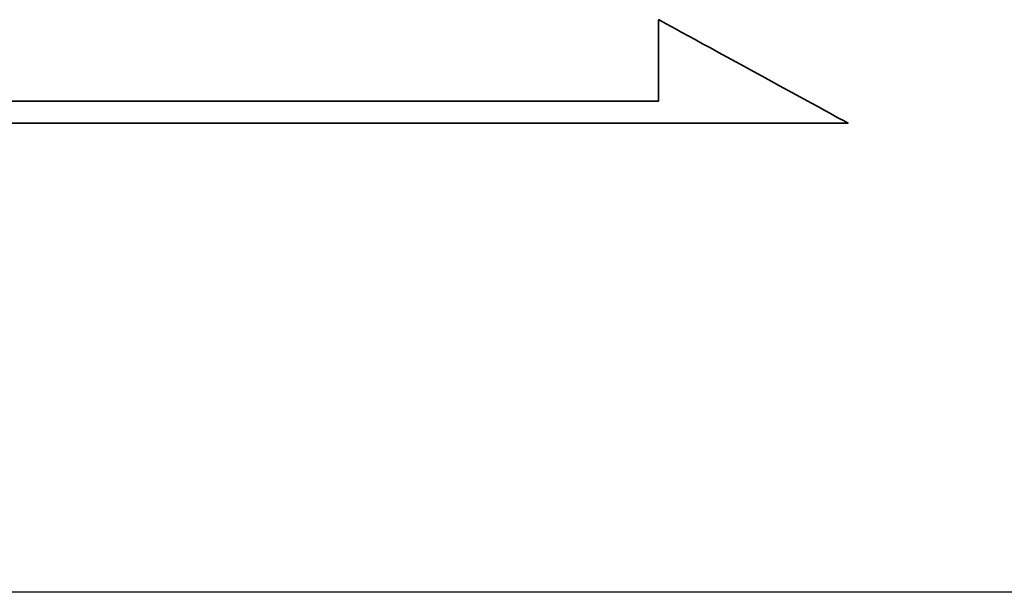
# Model space of a CAD drawing. Header units: millimetres. Extents: x -257 to 3135, y -1556 to 860.
# Tile 193 of 256: x 73 to 82, y -746 to -741. Entities that reach past the tile are written whole.
import ezdxf
from ezdxf.lldxf.tags import DXFTag

# ---------------------------------------------------------------- set-up
doc = ezdxf.new("R2010")
doc.units = ezdxf.units.MM
doc.layers.get('0').update_dxf_attribs({"linetype": 'CONTINUOUS'})
doc.layers.add('DIM', color=4, linetype='CONTINUOUS')
doc.layers.add('layer 1', color=7, linetype='CONTINUOUS')
tags = doc.linetypes.add('DASHED', pattern=[25.72, 12.86, -12.86]).pattern_tags.tags
tags[6:7] = [DXFTag(74, 4), DXFTag(75, 0), DXFTag(340, '0'), DXFTag(46, 0.0), DXFTag(50, 0.0), DXFTag(44, 0.0), DXFTag(45, 0.0)]
tags[4:5] = [DXFTag(74, 4), DXFTag(75, 0), DXFTag(340, '0'), DXFTag(46, 0.0), DXFTag(50, 0.0), DXFTag(44, 0.0), DXFTag(45, 0.0)]

# ---------------------------------------------------------------- blocks, each defined once
blk = doc.blocks.new('TBI MOTION logo(完整正式版)')
at = {"layer": 'layer 1', "color": 22, "lineweight": 35}
blk.add_open_spline([(75.90875, -9.47875), (75.90875, -9.47875), (75.90875, -12.28625), (75.90875, -12.28625), (75.90875, -12.28625), (75.90875, -12.28625), (75.90875, -12.47875), (75.90875, -12.47875), (75.90875, -12.47875), (75.90875, -12.47875), (75.71625, -12.47875), (75.71625, -12.47875), (75.71625, -12.47875), (75.71625, -12.47875), (-88.32875, -12.47875), (-88.32875, -12.47875), (-88.32875, -12.47875), (-88.32875, -12.47875), (-88.32875, -13.29375), (-88.32875, -13.29375), (-88.32875, -13.29375), (-88.32875, -13.29375), (82.89125, -13.29375), (82.89125, -13.29375), (82.89125, -13.29375), (82.89125, -13.29375), (75.90875, -9.47875), (75.90875, -9.47875)], degree=3, knots=[0, 0, 0, 0, 0.14285714, 0.14285714, 0.14285714, 0.14285715, 0.28571429, 0.28571429, 0.28571429, 0.2857143, 0.42857143, 0.42857143, 0.42857143, 0.42857144, 0.57142857, 0.57142857, 0.57142857, 0.57142858, 0.71428571, 0.71428571, 0.71428571, 0.71428572, 0.85714286, 0.85714286, 0.85714286, 0.85714287, 1, 1, 1, 1], dxfattribs=at)

msp = doc.modelspace()

# ---------------------------------------------------------------- linework, layer by layer
at = {"linetype": 'DASHED', "ltscale": 0.3}
msp.add_line((268.5829, -746.2497), (-31.4171, -746.2497), dxfattribs=at)

# ---------------------------------------------------------------- block references
at = {"layer": 'DIM', "color": 7, "xscale": 0.246592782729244, "yscale": 0.246592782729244, "zscale": 0.246592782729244}
msp.add_blockref('TBI MOTION logo(完整正式版)', (60.0971, -738.7049), dxfattribs=at)

doc.saveas('drawing.dxf')
